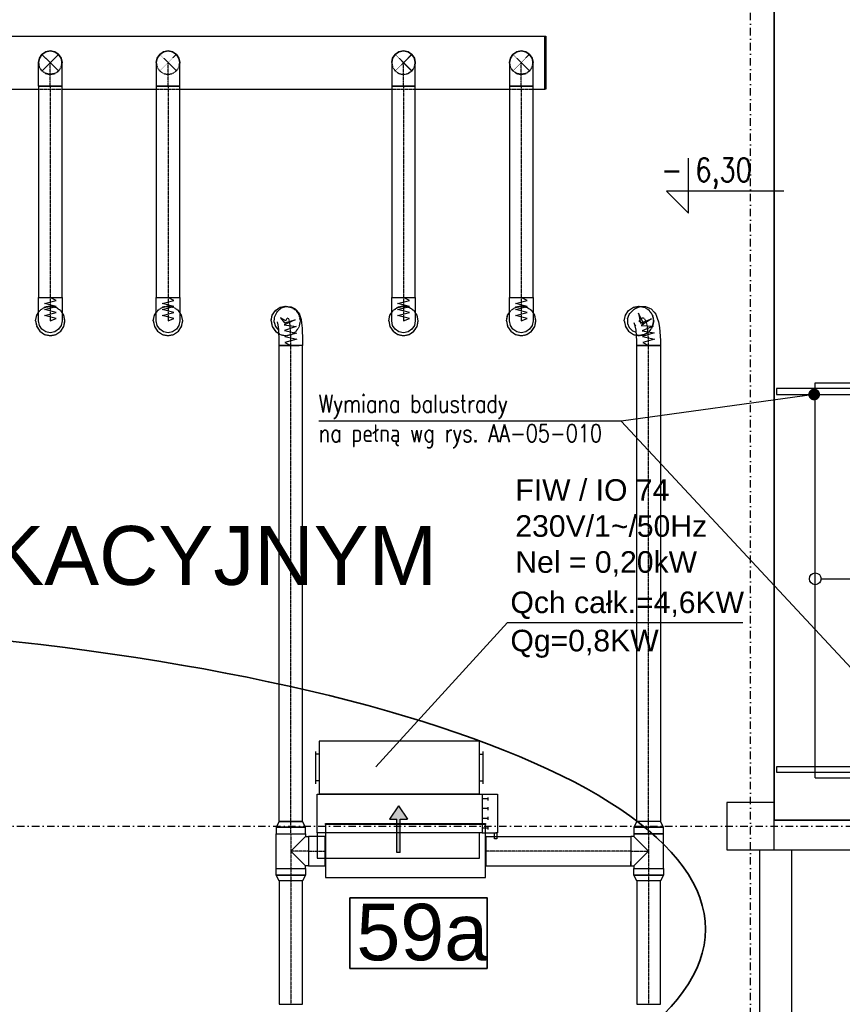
# Model space of a CAD drawing. Header units: centimetres. Extents: x -10729 to 144862, y -4437 to 43656.
# Tile 102 of 148: x 8039 to 8738, y 12559 to 13395. Entities that reach past the tile are written whole.
import ezdxf

# ---------------------------------------------------------------- set-up
doc = ezdxf.new("R2010")
doc.units = ezdxf.units.CM
doc.header["$LTSCALE"] = 0.1
for name, pattern in [('CADVENT_CENTERLINE', [9.9, 7.4, -1, 0.5, -1]), ('CADVENT_HIDDEN', [0.8, 0.25, -0.55]), ('Osie rzutów$0$DASHDOT2', [12.7, 6.35, -3.175, 0, -3.175])]:
    doc.linetypes.add(name, pattern=pattern)
doc.layers.get('0').update_dxf_attribs({"color": 8})
for name, color, linetype, lineweight in [('AU opis', 7, 'Continuous', 35), ('AU Strefa obsługiwana', 90, 'Continuous', 35), ('bgde_urządzenia', 3, 'Continuous', 30)]:
    doc.layers.add(name, color=color, linetype=linetype, lineweight=lineweight)
for name, color, linetype in [('bgde-nawiewCEN', 7, 'Continuous'), ('bgde-nawiewDETAILS', 1, 'Continuous'), ('bgde-nawiewEXP', 1, 'Continuous'), ('bgde-nawiewHIDDEN', 1, 'Continuous'), ('bgde_opis urządzen', 6, 'Continuous'), ('Kondygnacja  -0_5$0$ARCH_INFO_KOTY_WYSOKOŚCIOWE_IST', 8, 'Continuous'), ('Kondygnacja  -0_5$0$ARCH_INFO_OPISY', 8, 'Continuous'), ('Kondygnacja  -0_5$0$ARCH_INFO_SCHODY_IST', 8, 'Continuous'), ('Kondygnacja  -0_5$0$ARCH_MUROWANE_IST', 8, 'Continuous'), ('Kondygnacja  -0_5$0$ARCH_SCHODY_IST', 8, 'Continuous'), ('Kondygnacja  -0_5$0$ARCH_ŻELBET_IST', 8, 'Continuous'), ('Osie rzutów$0$ARCH_INFO_OSIE_IST', 8, 'Osie rzutów$0$DASHDOT2'), ('Osie rzutów$0$ARCH_INFO_OSIE_OPISY_IST', 8, 'Continuous'), ('Pomieszczenia -05$0$ARCH_INFO_OPISY', 8, 'Continuous')]:
    doc.layers.add(name, color=color, linetype=linetype)
doc.layers.add('Kondygnacja  -0_5$0$ARCH_POMOCNICZE', color=8, linetype='Continuous', plot=False)
doc.layers.add('OBRYSY POWIERZCHNI', color=8, linetype='Continuous', plot=False)
doc.styles.add('Arial', font='ARIAL.TTF')
doc.styles.add('Kondygnacja  -0_5$0$ROMANS-50-CM', font='romans.shx', dxfattribs={"width": 0.8, "height": 10})
doc.styles.add('Kondygnacja  -0_5$0$Standard', font='txt')
doc.styles.add('Pomieszczenia -05$0$Arial', font='ARIAL.TTF')
doc.dimstyles.new('Kondygnacja  -0_5$0$ISO-25', dxfattribs={"dimtxt": 2.5, "dimasz": 2.5, "dimexe": 1.25, "dimexo": 0.625, "dimtad": 1, "dimtxsty": 'Kondygnacja  -0_5$0$Standard', "dimcen": 2.5, "dimadec": 0, "dimazin": 0, "dimtfac": 1, "dimtmove": 0, "dimatfit": 3, "dimfxl": 0, "dimarcsym": 0})

# ---------------------------------------------------------------- blocks, each defined once
blk = doc.blocks.new('Osie rzutów')
at = {"layer": 'Osie rzutów$0$ARCH_INFO_OSIE_IST', "ltscale": 10}
for p, q in [((8660, 12255), (8660, 14290.38)), ((7947.38, 12710), (13655, 12710))]:
    blk.add_line(p, q, dxfattribs=at)
blk = doc.blocks.new('Pomieszczenia -05_1')
at = {"layer": 'Pomieszczenia -05$0$ARCH_INFO_OPISY', "insert": (7611.94, 12932.47), "char_height": 50, "width": 1987.3357, "attachment_point": 5, "style": 'Pomieszczenia -05$0$Arial'}
blk.add_mtext('PUSTKA NAD ŁĄCZNIKIEM KOMUNIKACYJNYM', dxfattribs=at)
blk = doc.blocks.new('Kondygnacja  -0_5$0$_Dot')
at = {"color": 0, "linetype": 'ByBlock', "lineweight": -2}
blk.add_line((-0.5, 0), (-1, 0), dxfattribs=at)
at = {"color": 0, "linetype": 'ByBlock', "const_width": 0.5}
blk.add_lwpolyline([(-0.25, 0, 1), (0.25, 0, 1)], format="xyb", close=True, dxfattribs=at)
blk = doc.blocks.new('Kondygnacja  -0_5$0$A$C00C90F23')
at = {"layer": 'Kondygnacja  -0_5$0$ARCH_MUROWANE_IST', "ltscale": 4}
for points in [[(9240, 12715), (8680, 12715)], [(9530, 12715), (9280, 12715)]]:
    blk.add_lwpolyline(points, dxfattribs=at)

msp = doc.modelspace()

# ---------------------------------------------------------------- hatches: boundary and pattern name
at = {"layer": 'bgde_urządzenia'}
h = msp.add_hatch(color=256, dxfattribs=at)
h.paths.add_polyline_path([(8362.516, 12704.255), (8359.516, 12704.255), (8359.516, 12715.921), (8353.326, 12715.921), (8361.016, 12727.349), (8368.706, 12715.921), (8362.516, 12715.921)])
h.paths.add_polyline_path([(8362.516, 12687.588), (8359.516, 12687.588), (8359.516, 12704.255), (8362.516, 12704.255)])

# ---------------------------------------------------------------- linework, layer by layer
at = {"layer": 'AU opis'}
msp.add_lwpolyline([(8319.868, 12649.289), (8436.256, 12649.289), (8436.256, 12589.281), (8319.868, 12589.281)], close=True, dxfattribs=at)
at = {"layer": 'AU Strefa obsługiwana', "extrusion": (0, 0, -1)}
msp.add_ellipse((7697.56, 12622.513), major_axis=(924.173, 0), ratio=0.2837794, dxfattribs=at)
at = {"layer": 'bgde-nawiewCEN', "linetype": 'CADVENT_CENTERLINE', "ltscale": 0.06}
for p, q in [((8065.312, 13338.207), (8065.312, 13358.207)), ((8165.312, 13338.207), (8165.312, 13358.207)), ((8365.312, 13338.207), (8365.312, 13358.207)), ((8465.312, 13338.207), (8465.312, 13358.207)), ((8065.312, 13338.207), (8065.312, 13158.957)), ((8165.312, 13338.207), (8165.312, 13158.957)), ((8365.312, 13338.207), (8365.312, 13158.957)), ((8465.312, 13338.207), (8465.312, 13158.957)), ((8065.312, 13158.957, 35.982), (8065.312, 13156.471, 35.982)), ((8165.312, 13158.957, 35.982), (8165.312, 13156.471, 35.982)), ((8365.312, 13158.957, 35.982), (8365.312, 13156.471, 35.982)), ((8465.312, 13158.957, 35.982), (8465.312, 13156.471, 35.982)), ((8065.312, 13156.471, 35.982), (8065.312, 13149.912, 35.982)), ((8065.312, 13149.912, 35.982), (8065.312, 13146.651, 35.982)), ((8165.312, 13156.471, 35.982), (8165.312, 13149.912, 35.982)), ((8165.312, 13149.912, 35.982), (8165.312, 13146.651, 35.982)), ((8365.312, 13156.471, 35.982), (8365.312, 13149.912, 35.982)), ((8365.312, 13149.912, 35.982), (8365.312, 13146.651, 35.982)), ((8465.312, 13156.471, 35.982), (8465.312, 13149.912, 35.982)), ((8465.312, 13149.912, 35.982), (8465.312, 13146.651, 35.982)), ((8065.312, 13146.651, 35.982), (8065.312, 13144.111, 35.982)), ((8065.312, 13144.111, 35.982), (8065.312, 13142.203, 35.982)), ((8065.312, 13142.203, 35.982), (8065.312, 13140.836, 35.982)), ((8065.312, 13140.836, 35.982), (8065.312, 13139.919, 35.982)), ((8165.312, 13146.651, 35.982), (8165.312, 13144.111, 35.982)), ((8165.312, 13144.111, 35.982), (8165.312, 13142.203, 35.982)), ((8165.312, 13142.203, 35.982), (8165.312, 13140.836, 35.982)), ((8165.312, 13140.836, 35.982), (8165.312, 13139.919, 35.982)), ((8266.107, 13140.605, 35.982), (8265.692, 13139.868, 35.982)), ((8266.621, 13141.174, 35.982), (8266.107, 13140.605, 35.982)), ((8267.194, 13141.308, 35.982), (8266.621, 13141.174, 35.982)), ((8267.786, 13140.738, 35.982), (8267.194, 13141.308, 35.982)), ((8268.359, 13139.198, 35.982), (8267.786, 13140.738, 35.982)), ((8365.312, 13146.651, 35.982), (8365.312, 13144.111, 35.982)), ((8365.312, 13144.111, 35.982), (8365.312, 13142.203, 35.982)), ((8365.312, 13142.203, 35.982), (8365.312, 13140.836, 35.982)), ((8365.312, 13140.836, 35.982), (8365.312, 13139.919, 35.982)), ((8465.312, 13146.651, 35.982), (8465.312, 13144.111, 35.982)), ((8465.312, 13144.111, 35.982), (8465.312, 13142.203, 35.982)), ((8465.312, 13142.203, 35.982), (8465.312, 13140.836, 35.982)), ((8465.312, 13140.836, 35.982), (8465.312, 13139.919, 35.982)), ((8566.806, 13140.634, 35.982), (8566.025, 13139.882, 35.982)), ((8567.771, 13141.219, 35.982), (8566.806, 13140.634, 35.982)), ((8568.847, 13141.368, 35.982), (8567.771, 13141.219, 35.982)), ((8569.959, 13140.81, 35.982), (8568.847, 13141.368, 35.982)), ((8571.035, 13139.277, 35.982), (8569.959, 13140.81, 35.982)), ((8065.312, 13139.919, 35.982), (8065.312, 13139.363, 35.982)), ((8065.312, 13139.363, 35.982), (8065.312, 13139.078, 35.982)), ((8065.312, 13139.078, 35.982), (8065.312, 13138.957, 35.982)), ((8165.312, 13139.919, 35.982), (8165.312, 13139.363, 35.982)), ((8165.312, 13139.363, 35.982), (8165.312, 13139.078, 35.982)), ((8165.312, 13139.078, 35.982), (8165.312, 13138.957, 35.982)), ((8265.692, 13139.868, 35.982), (8265.312, 13138.957, 35.982)), ((8268.872, 13136.421, 35.982), (8268.359, 13139.198, 35.982)), ((8269.288, 13132.138, 35.982), (8268.872, 13136.421, 35.982)), ((8269.668, 13122.037, 35.982), (8269.288, 13132.138, 35.982)), ((8365.312, 13139.919, 35.982), (8365.312, 13139.363, 35.982)), ((8365.312, 13139.363, 35.982), (8365.312, 13139.078, 35.982)), ((8365.312, 13139.078, 35.982), (8365.312, 13138.957, 35.982)), ((8465.312, 13139.919, 35.982), (8465.312, 13139.363, 35.982)), ((8465.312, 13139.363, 35.982), (8465.312, 13139.078, 35.982)), ((8465.312, 13139.078, 35.982), (8465.312, 13138.957, 35.982)), ((8566.025, 13139.882, 35.982), (8565.312, 13138.957, 35.982)), ((8572, 13136.497, 35.982), (8571.035, 13139.277, 35.982)), ((8572.781, 13132.203, 35.982), (8572, 13136.497, 35.982)), ((8573.494, 13122.057, 35.982), (8572.781, 13132.203, 35.982)), ((8269.668, 13117.99, 35.982), (8269.668, 13122.037, 35.982)), ((8269.668, 12713.919, 35.982), (8269.668, 13117.99, 35.982)), ((8573.494, 13117.99, 35.982), (8573.494, 13122.057, 35.982)), ((8573.494, 12713.919, 35.982), (8573.494, 13117.99, 35.982)), ((8269.668, 12703.619, 35.982), (8269.668, 12713.919, 35.982)), ((8573.494, 12703.619, 35.982), (8573.494, 12713.919, 35.982)), ((8269.668, 12703.619, 35.982), (8269.668, 12688.819, 35.982)), ((8573.494, 12703.619, 35.982), (8573.494, 12688.819, 35.982)), ((8269.668, 12688.819, 35.982), (8269.668, 12674.019, 35.982)), ((8284.668, 12688.819, 35.982), (8269.668, 12688.819, 35.982)), ((8284.668, 12688.819, 35.982), (8298.668, 12688.819, 35.982)), ((8299.068, 12688.819, 35.982), (8298.668, 12688.819, 35.982)), ((8435.068, 12688.819, 35.982), (8435.468, 12688.819, 35.982)), ((8558.494, 12688.819, 35.982), (8435.468, 12688.819, 35.982)), ((8558.494, 12688.819, 35.982), (8573.494, 12688.819, 35.982)), ((8573.494, 12688.819, 35.982), (8573.494, 12674.019, 35.982)), ((8269.668, 12674.019, 35.982), (8269.668, 12663.719, 35.982)), ((8573.494, 12674.019, 35.982), (8573.494, 12663.719, 35.982)), ((8269.668, 12663.719, 35.982), (8269.668, 12558.782, 35.982)), ((8573.494, 12663.719, 35.982), (8573.494, 12558.782, 35.982))]:
    msp.add_line(p, q, dxfattribs=at)
at = {"layer": 'bgde-nawiewDETAILS', "linetype": 'CADVENT_HIDDEN'}
for p, q in [((8058.241, 13351.136), (8072.383, 13365.278)), ((8058.241, 13365.278), (8072.383, 13351.136)), ((8158.241, 13351.136), (8172.383, 13365.278)), ((8158.241, 13365.278), (8172.383, 13351.136)), ((8358.241, 13351.136), (8372.383, 13365.278)), ((8358.241, 13365.278), (8372.383, 13351.136)), ((8458.241, 13351.136), (8472.383, 13365.278)), ((8458.241, 13365.278), (8472.383, 13351.136))]:
    msp.add_line(p, q, dxfattribs=at)
at = {"layer": 'bgde-nawiewEXP', "linetype": 'Continuous'}
for points in [[(7145.297, 13335.707), (7145.297, 13380.707), (8486.294, 13380.707), (8486.294, 13335.707), (8485.294, 13335.707)], [(8475.312, 13335.707), (8485.294, 13335.707), (8485.294, 13380.707)], [(8485.294, 13335.707), (8485.294, 13380.707)], [(8055.312, 13338.207), (8075.312, 13338.207), (8075.312, 13358.207), (8075.312, 13358.207), (8074.551, 13362.033), (8072.383, 13365.278), (8069.139, 13367.445), (8065.312, 13368.207), (8061.486, 13367.445), (8058.241, 13365.278), (8058.241, 13365.278), (8058.241, 13365.278), (8056.074, 13362.033), (8056.074, 13362.033), (8055.312, 13358.207), (8056.074, 13362.033), (8058.241, 13365.278), (8061.486, 13367.445), (8065.312, 13368.207), (8069.139, 13367.445), (8072.383, 13365.278), (8074.551, 13362.033), (8075.312, 13358.207), (8074.551, 13362.033), (8072.383, 13365.278), (8069.139, 13367.445), (8065.312, 13368.207), (8061.486, 13367.445)], [(8055.312, 13338.207), (8055.312, 13358.207), (8056.074, 13362.033), (8058.241, 13365.278), (8061.486, 13367.445)], [(8158.241, 13365.278), (8158.241, 13365.278), (8161.486, 13367.445), (8165.312, 13368.207)], [(8158.241, 13365.278), (8161.485, 13367.445), (8165.312, 13368.207), (8165.312, 13368.207)], [(8165.312, 13368.207), (8165.312, 13368.207), (8169.139, 13367.445), (8172.383, 13365.278)], [(8165.312, 13368.207), (8169.139, 13367.445), (8172.383, 13365.278), (8172.383, 13365.278)], [(8455.312, 13358.207), (8456.074, 13362.033), (8458.241, 13365.278), (8461.486, 13367.445), (8465.312, 13368.207), (8469.139, 13367.445), (8472.383, 13365.278), (8474.551, 13362.033), (8475.312, 13358.207)], [(8455.312, 13358.207), (8456.074, 13362.033), (8458.241, 13365.278), (8461.486, 13367.445), (8465.312, 13368.207), (8469.139, 13367.445), (8472.383, 13365.278), (8474.551, 13362.033), (8475.312, 13358.207)], [(8058.241, 13365.278), (8056.074, 13362.033)], [(8155.312, 13358.207), (8156.074, 13362.033), (8158.241, 13365.278), (8158.241, 13365.278)], [(8155.312, 13358.207), (8156.074, 13362.033), (8158.241, 13365.277)], [(8172.383, 13365.278), (8172.383, 13365.278), (8174.551, 13362.033), (8175.312, 13358.207)], [(8172.383, 13365.278), (8174.551, 13362.034), (8175.312, 13358.207), (8175.312, 13358.207)], [(8175.312, 13358.207), (8175.312, 13358.207)], [(7875.312, 13335.707), (8055.312, 13335.707)], [(8075.312, 13335.707), (8155.312, 13335.707)], [(8175.312, 13335.707), (8355.312, 13335.707)], [(8375.312, 13335.707), (8455.312, 13335.707)]]:
    msp.add_lwpolyline(points, dxfattribs=at)
for points in [[(8155.312, 13338.207), (8175.312, 13338.207), (8175.312, 13358.207), (8174.551, 13362.033), (8172.383, 13365.278), (8169.139, 13367.445), (8165.312, 13368.207), (8161.486, 13367.445), (8158.241, 13365.278), (8156.074, 13362.033), (8155.312, 13358.207), (8155.312, 13342.108)], [(8355.312, 13338.207), (8375.312, 13338.207), (8375.312, 13358.207), (8374.551, 13362.033), (8372.383, 13365.278), (8369.139, 13367.445), (8365.312, 13368.207), (8361.486, 13367.445), (8358.241, 13365.278), (8356.074, 13362.033), (8355.312, 13358.207), (8356.074, 13362.033), (8358.241, 13365.278), (8361.486, 13367.445), (8365.312, 13368.207), (8369.139, 13367.445), (8372.383, 13365.278), (8374.551, 13362.033), (8375.312, 13358.207), (8374.551, 13362.033), (8372.383, 13365.278), (8369.139, 13367.445), (8365.312, 13368.207), (8361.486, 13367.445), (8358.241, 13365.278), (8356.074, 13362.033), (8355.312, 13358.207), (8355.312, 13342.108)], [(8455.312, 13338.207), (8475.312, 13338.207), (8475.312, 13358.207), (8474.551, 13362.033), (8472.383, 13365.278), (8469.139, 13367.445), (8465.312, 13368.207), (8461.486, 13367.445), (8458.241, 13365.278), (8456.074, 13362.033), (8455.312, 13358.207), (8455.312, 13342.108)], [(8055.312, 13158.957), (8075.312, 13158.957), (8075.312, 13338.207), (8055.312, 13338.207)], [(8155.312, 13158.957), (8175.312, 13158.957), (8175.312, 13338.207), (8155.312, 13338.207)], [(8355.312, 13158.957), (8375.312, 13158.957), (8375.312, 13338.207), (8355.312, 13338.207)], [(8455.312, 13158.957), (8475.312, 13158.957), (8475.312, 13338.207), (8455.312, 13338.207)]]:
    msp.add_lwpolyline(points, close=True, dxfattribs=at)
at = {"layer": 'bgde-nawiewEXP', "linetype": 'Continuous', "elevation": 35.982}
for points in [[(8055.312, 13149.912), (8055.312, 13158.957), (8075.312, 13158.957), (8075.312, 13138.957), (8074.551, 13135.131), (8072.383, 13131.886), (8069.139, 13129.719), (8065.312, 13128.957), (8061.486, 13129.719), (8058.241, 13131.886), (8056.074, 13135.131), (8055.312, 13138.957), (8055.312, 13146.651)], [(8155.312, 13139.078), (8155.312, 13158.957), (8175.312, 13158.957), (8175.312, 13138.957), (8174.551, 13135.131), (8172.383, 13131.886), (8169.139, 13129.719), (8165.312, 13128.957), (8161.486, 13129.719), (8158.241, 13131.886), (8156.074, 13135.131), (8155.312, 13138.957)], [(8355.312, 13149.912), (8355.312, 13158.957), (8375.312, 13158.957), (8375.312, 13138.957), (8374.551, 13135.131), (8372.383, 13131.886), (8369.139, 13129.719), (8365.312, 13128.957), (8361.486, 13129.719), (8358.241, 13131.886), (8356.074, 13135.131), (8355.312, 13138.957), (8355.312, 13146.651)], [(8455.312, 13140.836), (8455.312, 13158.957), (8475.312, 13158.957), (8475.312, 13138.957), (8474.551, 13135.131), (8472.383, 13131.886), (8469.139, 13129.719), (8465.312, 13128.957), (8461.486, 13129.719), (8458.241, 13131.886), (8456.074, 13135.131), (8455.312, 13138.957), (8455.312, 13139.919)], [(8560.994, 12703.619), (8585.994, 12703.619), (8585.994, 12709.103), (8583.494, 12713.919), (8583.494, 12713.919), (8563.494, 12713.919), (8563.494, 13117.99), (8577.321, 13117.99), (8577.321, 13117.99), (8583.494, 13117.99), (8583.494, 12713.919), (8563.494, 12713.919), (8560.994, 12709.103), (8560.994, 12709.103), (8561.945, 12709.103), (8561.945, 12709.103), (8560.994, 12709.103), (8560.994, 12709.103)], [(8258.119, 12709.103), (8260.829, 12709.103), (8260.829, 12709.103)], [(8260.829, 12709.103), (8264.884, 12709.103), (8264.884, 12709.103)], [(8264.884, 12709.103), (8269.668, 12709.103), (8269.668, 12709.103)], [(8269.668, 12709.103), (8274.451, 12709.103), (8274.451, 12709.103)], [(8274.451, 12709.103), (8278.506, 12709.103), (8278.506, 12709.103)], [(8278.506, 12709.103), (8281.216, 12709.103), (8281.216, 12709.103)], [(8281.216, 12709.103), (8282.168, 12709.103), (8282.168, 12709.103)], [(8299.068, 12666.319), (8435.068, 12666.319), (8435.068, 12711.319), (8299.068, 12711.319), (8299.068, 12712.319), (8435.068, 12712.319), (8435.068, 12711.319), (8299.068, 12711.319)], [(8561.945, 12709.103), (8564.655, 12709.103), (8564.655, 12709.103)], [(8564.655, 12709.103), (8568.71, 12709.103), (8568.71, 12709.103)], [(8568.71, 12709.103), (8573.494, 12709.103), (8573.494, 12709.103)], [(8573.494, 12709.103), (8578.277, 12709.103), (8578.277, 12709.103)], [(8578.277, 12709.103), (8582.333, 12709.103), (8582.333, 12709.103)], [(8582.333, 12709.103), (8585.042, 12709.103), (8585.042, 12709.103)], [(8585.042, 12709.103), (8585.994, 12709.103), (8585.994, 12709.103)], [(8284.668, 12676.319), (8298.668, 12676.319), (8298.668, 12701.319), (8284.668, 12701.319), (8284.668, 12677.27)], [(8558.494, 12676.319), (8560.994, 12676.319), (8560.994, 12674.019), (8585.994, 12674.019), (8585.994, 12703.619), (8560.994, 12703.619), (8560.994, 12701.319), (8558.494, 12701.319), (8558.494, 12677.27)], [(8257.168, 12668.534), (8257.168, 12674.019), (8282.168, 12674.019), (8282.168, 12668.534), (8279.668, 12663.719), (8259.668, 12663.719)], [(8560.994, 12668.534), (8560.994, 12674.019), (8585.994, 12674.019), (8585.994, 12668.534), (8583.494, 12663.719), (8563.494, 12663.719)], [(8257.168, 12668.534), (8258.119, 12668.534), (8258.119, 12668.534)], [(8258.119, 12668.534), (8260.829, 12668.534), (8260.829, 12668.534)], [(8260.829, 12668.534), (8264.884, 12668.534), (8264.884, 12668.534)], [(8264.884, 12668.534), (8269.668, 12668.534), (8269.668, 12668.534)], [(8269.668, 12668.534), (8274.451, 12668.534), (8274.451, 12668.534)], [(8274.451, 12668.534), (8278.506, 12668.534), (8278.506, 12668.534)], [(8278.506, 12668.534), (8281.216, 12668.534), (8281.216, 12668.534)], [(8281.216, 12668.534), (8282.168, 12668.534), (8282.168, 12668.534)], [(8560.994, 12668.534), (8561.945, 12668.534), (8561.945, 12668.534)], [(8561.945, 12668.534), (8564.655, 12668.534), (8564.655, 12668.534)], [(8564.655, 12668.534), (8568.71, 12668.534), (8568.71, 12668.534)], [(8568.71, 12668.534), (8573.494, 12668.534), (8573.494, 12668.534)], [(8573.494, 12668.534), (8578.277, 12668.534), (8578.277, 12668.534)], [(8578.277, 12668.534), (8582.333, 12668.534), (8582.333, 12668.534)], [(8582.333, 12668.534), (8585.042, 12668.534), (8585.042, 12668.534)], [(8585.042, 12668.534), (8585.994, 12668.534), (8585.994, 12668.534)], [(8259.668, 12558.782), (8279.668, 12558.782), (8279.668, 12663.719), (8259.668, 12663.719)], [(8563.494, 12558.782), (8583.494, 12558.782), (8583.494, 12663.719), (8563.494, 12663.719)]]:
    msp.add_lwpolyline(points, close=True, dxfattribs=at)
at = {"layer": 'bgde-nawiewEXP', "elevation": 35.982}
for points in [[(8065.312, 13138.957), (8070.312, 13141.044), (8060.312, 13143.579), (8070.312, 13146.147), (8060.312, 13148.659), (8070.312, 13151.268), (8060.312, 13153.823), (8070.312, 13156.352), (8065.312, 13158.957)], [(8165.312, 13138.957), (8170.312, 13141.044), (8160.312, 13143.579), (8170.312, 13146.147), (8160.312, 13148.659), (8170.312, 13151.268), (8160.312, 13153.823), (8170.312, 13156.352), (8165.312, 13158.957)], [(8365.312, 13138.957), (8370.312, 13141.044), (8360.312, 13143.579), (8370.312, 13146.147), (8360.312, 13148.659), (8370.312, 13151.268), (8360.312, 13153.823), (8370.312, 13156.352), (8365.312, 13158.957)], [(8465.312, 13138.957), (8470.312, 13141.044), (8460.312, 13143.579), (8470.312, 13146.147), (8460.312, 13148.659), (8470.312, 13151.268), (8460.312, 13153.823), (8470.312, 13156.352), (8465.312, 13158.957)], [(8265.312, 13138.957), (8260.959, 13141.54), (8264.132, 13137.424), (8273.317, 13139.97), (8263.93, 13135.66), (8274.142, 13134.21), (8264.359, 13130.869), (8274.48, 13128.697), (8264.572, 13125.794), (8274.626, 13123.409), (8264.657, 13120.733), (8269.668, 13117.99)], [(8565.312, 13138.957), (8569.571, 13136.326), (8565.004, 13145.429), (8566.597, 13137.109), (8575.923, 13140.588), (8567.186, 13135.14), (8577.489, 13134.574), (8567.936, 13130.617), (8578.139, 13128.864), (8568.32, 13125.676), (8578.416, 13123.473), (8568.475, 13120.699), (8573.494, 13117.99)]]:
    msp.add_lwpolyline(points, dxfattribs=at)
at = {"layer": 'bgde-nawiewEXP', "linetype": 'Continuous', "elevation": 35.982}
for points in [[(8252.812, 13138.957), (8253.764, 13143.741), (8256.474, 13147.796), (8260.529, 13150.506), (8265.312, 13151.457), (8270.096, 13150.506), (8271.182, 13149.78)], [(8255.379, 13137.806), (8255.694, 13141.695), (8256.077, 13142.614), (8257.852, 13146.073), (8258.274, 13146.822), (8258.809, 13147.415), (8261.777, 13149.927), (8265.482, 13151.106), (8266.119, 13151.255), (8269.991, 13150.921), (8273.438, 13149.123), (8274.127, 13148.461), (8276.581, 13145.514), (8277.256, 13143.698), (8278.284, 13140.257), (8278.826, 13137.327), (8279.273, 13132.723), (8279.668, 13122.221), (8279.668, 13117.99), (8259.668, 13117.99), (8259.668, 13121.853), (8259.303, 13131.554), (8258.919, 13135.515), (8258.433, 13138.139)], [(8552.812, 13138.957), (8553.764, 13143.741), (8556.474, 13147.796), (8560.529, 13150.506), (8565.312, 13151.457), (8566.821, 13151.157)], [(8555.469, 13140.718), (8556.892, 13144.351), (8557.613, 13145.287), (8560.305, 13148.081), (8561.102, 13148.849), (8562.12, 13149.466), (8565.665, 13150.998), (8566.864, 13151.163), (8570.716, 13151.204), (8574.284, 13149.748), (8575.581, 13149.097), (8578.244, 13146.404), (8579.533, 13144.566), (8580.776, 13141.246), (8581.839, 13138.185), (8582.728, 13133.294), (8583.494, 13122.401), (8583.494, 13117.99), (8582.733, 13117.99), (8582.733, 13117.99), (8573.494, 13117.99), (8573.494, 13117.99), (8563.494, 13117.99), (8563.494, 13121.712), (8562.833, 13131.112), (8562.161, 13134.81), (8561.294, 13137.307)], [(8052.812, 13138.957), (8053.764, 13134.174), (8056.474, 13130.119), (8060.529, 13127.409), (8065.312, 13126.457), (8070.096, 13127.409), (8074.151, 13130.119), (8076.861, 13134.174), (8077.812, 13138.957), (8076.861, 13143.741), (8075.312, 13146.058)], [(8052.812, 13138.957), (8053.764, 13143.741), (8055.312, 13146.058)], [(8152.812, 13138.957), (8153.764, 13134.174), (8156.474, 13130.119), (8160.529, 13127.409), (8165.312, 13126.457), (8170.096, 13127.409), (8174.151, 13130.119), (8176.861, 13134.174), (8177.812, 13138.957), (8176.861, 13143.741), (8175.312, 13146.058)], [(8152.812, 13138.957), (8153.764, 13143.741), (8155.312, 13146.058)], [(8275.879, 13145.21), (8276.861, 13143.741), (8276.972, 13143.183)], [(8352.812, 13138.957), (8353.764, 13134.174), (8356.474, 13130.119), (8360.529, 13127.409), (8365.312, 13126.457), (8370.096, 13127.409), (8374.151, 13130.119), (8376.861, 13134.174), (8377.812, 13138.957), (8376.861, 13143.741), (8375.312, 13146.058)], [(8352.812, 13138.957), (8353.764, 13143.741), (8355.312, 13146.058)], [(8452.812, 13138.957), (8453.764, 13134.174), (8456.474, 13130.119), (8460.529, 13127.409), (8465.312, 13126.457), (8470.096, 13127.409), (8474.151, 13130.119), (8476.861, 13134.174), (8477.812, 13138.957), (8476.861, 13143.741), (8475.312, 13146.058)], [(8452.812, 13138.957), (8453.764, 13143.741), (8455.312, 13146.058)], [(8555.469, 13140.718), (8555.544, 13136.817), (8557.107, 13133.242), (8559.918, 13130.537), (8562.957, 13129.346)], [(8252.812, 13138.957), (8253.764, 13134.174), (8256.474, 13130.119), (8259.431, 13128.142)], [(8255.379, 13137.806), (8256.576, 13134.092), (8259.102, 13131.119), (8259.324, 13131.006)], [(8552.812, 13138.957), (8553.764, 13134.174), (8556.474, 13130.119), (8560.529, 13127.409), (8563.13, 13126.891)], [(8561.675, 13135.216), (8562.231, 13134.423)], [(8259.668, 12713.919), (8279.668, 12713.919), (8279.668, 13117.99), (8273.494, 13117.99)], [(8259.668, 12713.919), (8259.668, 13117.99), (8273.494, 13117.99)], [(8273.494, 13117.99), (8269.668, 13117.99)], [(8273.494, 13117.99), (8276.739, 13117.99)], [(8257.168, 12674.019), (8257.168, 12703.619), (8282.168, 12703.619), (8282.168, 12709.103), (8279.668, 12713.919), (8259.668, 12713.919), (8257.168, 12709.103), (8257.168, 12709.103), (8258.119, 12709.103), (8258.119, 12709.103), (8257.168, 12709.103), (8257.168, 12703.619), (8282.168, 12703.619), (8282.168, 12701.319)], [(8257.168, 12674.019), (8282.168, 12674.019), (8282.168, 12676.319), (8269.668, 12688.819), (8282.168, 12701.319), (8284.668, 12701.319), (8284.668, 12676.319), (8282.168, 12676.319)], [(8298.668, 12676.319), (8298.668, 12701.319), (8299.068, 12701.319)], [(8435.068, 12676.319), (8435.468, 12676.319), (8435.468, 12701.319), (8435.068, 12701.319)], [(8435.468, 12676.319), (8435.468, 12701.319), (8558.494, 12701.319), (8558.494, 12677.27)], [(8560.994, 12676.319), (8573.494, 12688.819), (8560.994, 12701.319)], [(8298.668, 12676.319), (8299.068, 12676.319)], [(8435.468, 12676.319), (8558.494, 12676.319), (8558.494, 12677.27)], [(8558.494, 12677.27), (8558.494, 12679.98)], [(8558.494, 12677.27), (8558.494, 12676.319)]]:
    msp.add_lwpolyline(points, dxfattribs=at)
at = {"layer": 'bgde-nawiewHIDDEN', "linetype": 'CADVENT_HIDDEN'}
for points in [[(8485.294, 13335.707), (8485.294, 13380.707), (8485.294, 13380.707)], [(8069.139, 13348.968), (8072.383, 13351.136), (8074.551, 13354.38), (8075.312, 13358.207), (8074.551, 13362.033), (8072.383, 13365.278), (8069.139, 13367.445)], [(8165.312, 13368.207), (8165.312, 13368.207)], [(8165.312, 13368.207), (8165.312, 13368.207)], [(8169.139, 13367.445), (8172.383, 13365.278), (8174.551, 13362.034), (8175.312, 13358.207), (8174.551, 13354.38), (8172.384, 13351.136), (8169.139, 13348.968)], [(8355.312, 13358.207), (8356.074, 13354.38), (8358.241, 13351.136), (8361.486, 13348.968), (8365.312, 13348.207), (8369.139, 13348.968), (8372.383, 13351.136), (8374.551, 13354.38), (8375.312, 13358.207), (8374.551, 13362.033), (8372.383, 13365.278), (8369.139, 13367.445)], [(8469.139, 13348.968), (8472.383, 13351.136), (8474.551, 13354.38), (8475.312, 13358.207), (8474.551, 13362.033), (8472.383, 13365.278), (8469.139, 13367.445)], [(8055.312, 13358.207), (8056.074, 13354.38), (8058.241, 13351.136), (8058.241, 13351.136), (8058.241, 13351.136), (8058.241, 13351.136), (8058.241, 13351.136)], [(8055.312, 13358.207), (8056.074, 13354.38), (8058.241, 13351.136)], [(8155.312, 13358.206), (8155.312, 13358.207)], [(8155.312, 13358.206), (8156.074, 13354.38), (8158.241, 13351.135), (8161.486, 13348.968), (8165.313, 13348.207), (8169.139, 13348.968), (8172.384, 13351.136), (8174.551, 13354.38), (8175.312, 13358.207)], [(8155.312, 13358.207), (8156.074, 13354.38), (8158.241, 13351.136), (8161.486, 13348.968), (8165.312, 13348.207), (8169.139, 13348.968), (8172.383, 13351.136), (8174.551, 13354.38), (8175.312, 13358.207)], [(8158.241, 13365.277), (8158.241, 13365.278)], [(8158.241, 13365.278), (8158.241, 13365.278)], [(8172.383, 13365.278), (8172.383, 13365.278)], [(8172.383, 13365.278), (8172.383, 13365.278)], [(8175.312, 13358.207), (8175.312, 13358.207)], [(8355.312, 13358.207), (8356.074, 13354.38), (8358.241, 13351.136), (8361.486, 13348.968), (8365.312, 13348.207), (8369.139, 13348.968), (8372.383, 13351.136), (8374.551, 13354.38), (8375.312, 13358.207), (8374.551, 13354.38), (8372.383, 13351.136), (8369.139, 13348.968)], [(8058.241, 13351.136), (8056.074, 13354.38)], [(8055.312, 13335.707), (8075.312, 13335.707)], [(8155.312, 13335.707), (8175.312, 13335.707)], [(8355.312, 13335.707), (8375.312, 13335.707)], [(8455.312, 13335.707), (8475.312, 13335.707)], [(8485.294, 13335.707), (8485.294, 13335.707)]]:
    msp.add_lwpolyline(points, dxfattribs=at)
for points in [[(8058.241, 13365.278), (8058.241, 13365.278)], [(8058.241, 13351.136), (8061.486, 13348.968), (8065.312, 13348.207), (8069.139, 13348.968), (8072.383, 13351.136), (8074.551, 13354.38), (8075.312, 13358.207), (8074.551, 13354.38), (8072.383, 13351.136), (8069.139, 13348.968), (8065.312, 13348.207), (8061.486, 13348.968)], [(8455.312, 13358.207), (8456.074, 13354.38), (8458.241, 13351.136), (8461.486, 13348.968), (8465.312, 13348.207), (8469.139, 13348.968), (8472.383, 13351.136), (8474.551, 13354.38), (8475.312, 13358.207), (8474.551, 13354.38), (8472.383, 13351.136), (8469.139, 13348.968), (8465.312, 13348.207), (8461.486, 13348.968), (8458.241, 13351.136), (8456.074, 13354.38)]]:
    msp.add_lwpolyline(points, close=True, dxfattribs=at)
at = {"layer": 'bgde-nawiewHIDDEN', "linetype": 'CADVENT_HIDDEN', "elevation": 35.982}
for points in [[(8052.812, 13138.957), (8053.764, 13134.174), (8056.474, 13130.119), (8060.529, 13127.409), (8065.312, 13126.457), (8070.096, 13127.409), (8074.151, 13130.119), (8076.861, 13134.174), (8077.812, 13138.957), (8076.861, 13143.741), (8074.151, 13147.796), (8070.096, 13150.506), (8065.312, 13151.457), (8060.529, 13150.506), (8056.474, 13147.796), (8055.312, 13146.058)], [(8052.812, 13138.957), (8053.764, 13143.741), (8056.474, 13147.796), (8060.529, 13150.506), (8065.312, 13151.457), (8070.096, 13150.506), (8074.151, 13147.796), (8075.312, 13146.058)], [(8152.812, 13138.957), (8153.764, 13134.174), (8156.474, 13130.119), (8160.529, 13127.409), (8165.312, 13126.457), (8170.096, 13127.409), (8174.151, 13130.119), (8176.861, 13134.174), (8177.812, 13138.957), (8176.861, 13143.741), (8174.151, 13147.796), (8170.096, 13150.506), (8165.312, 13151.457), (8160.529, 13150.506), (8156.474, 13147.796), (8155.312, 13146.058)], [(8152.812, 13138.957), (8153.764, 13143.741), (8156.474, 13147.796), (8160.529, 13150.506), (8165.312, 13151.457), (8170.096, 13150.506), (8174.151, 13147.796), (8175.312, 13146.058)], [(8252.812, 13138.957), (8253.764, 13143.741), (8256.474, 13147.796), (8260.529, 13150.506), (8265.312, 13151.457), (8270.096, 13150.506), (8274.151, 13147.796), (8271.182, 13149.78)], [(8352.812, 13138.957), (8353.764, 13134.174), (8356.474, 13130.119), (8360.529, 13127.409), (8365.312, 13126.457), (8370.096, 13127.409), (8374.151, 13130.119), (8376.861, 13134.174), (8377.812, 13138.957), (8376.861, 13143.741), (8374.151, 13147.796), (8370.096, 13150.506), (8365.312, 13151.457), (8360.529, 13150.506), (8356.474, 13147.796), (8355.312, 13146.058)], [(8352.812, 13138.957), (8353.764, 13143.741), (8356.474, 13147.796), (8360.529, 13150.506), (8365.312, 13151.457), (8370.096, 13150.506), (8374.151, 13147.796), (8375.312, 13146.058)], [(8452.812, 13138.957), (8453.764, 13134.174), (8456.474, 13130.119), (8460.529, 13127.409), (8465.312, 13126.457), (8470.096, 13127.409), (8474.151, 13130.119), (8476.861, 13134.174), (8477.812, 13138.957), (8476.861, 13143.741), (8474.151, 13147.796), (8470.096, 13150.506), (8465.312, 13151.457), (8460.529, 13150.506), (8456.474, 13147.796), (8455.312, 13146.058)], [(8452.812, 13138.957), (8453.764, 13143.741), (8456.474, 13147.796), (8460.529, 13150.506), (8465.312, 13151.457), (8470.096, 13150.506), (8474.151, 13147.796), (8475.312, 13146.058)], [(8552.812, 13138.957), (8553.764, 13143.741), (8556.474, 13147.796), (8560.529, 13150.506), (8565.312, 13151.457), (8570.096, 13150.506), (8566.821, 13151.157)], [(8260.529, 13127.409), (8265.312, 13126.457), (8270.096, 13127.409), (8274.151, 13130.119), (8276.861, 13134.174), (8277.812, 13138.957), (8276.861, 13143.741), (8274.151, 13147.796), (8275.879, 13145.21)], [(8260.529, 13127.409), (8265.312, 13126.457), (8270.096, 13127.409), (8274.151, 13130.119), (8276.861, 13134.174), (8277.812, 13138.957), (8276.972, 13143.183)], [(8252.812, 13138.957), (8253.764, 13134.174), (8256.474, 13130.119), (8260.529, 13127.409), (8259.431, 13128.142)], [(8552.812, 13138.957), (8553.764, 13134.174), (8556.474, 13130.119), (8560.529, 13127.409), (8565.312, 13126.457), (8563.13, 13126.891)], [(8299.068, 12676.319), (8299.068, 12701.319)], [(8435.068, 12676.319), (8435.068, 12701.319)]]:
    msp.add_lwpolyline(points, dxfattribs=at)
msp.add_lwpolyline([(8565.312, 13126.457), (8570.096, 13127.409), (8574.151, 13130.119), (8576.861, 13134.174), (8577.812, 13138.957), (8576.861, 13143.741), (8574.151, 13147.796), (8570.096, 13150.506), (8574.151, 13147.796), (8576.861, 13143.741), (8577.812, 13138.957), (8576.861, 13134.174), (8574.151, 13130.119), (8570.096, 13127.409)], close=True, dxfattribs=at)
at = {"layer": 'bgde_opis urządzen'}
for q in [(8341.771, 12760.47), (8653.617, 12882.938)]:
    msp.add_line((8453.729, 12882.938), q, dxfattribs=at)
at = {"layer": 'bgde_urządzenia'}
for p, q in [((8293.616, 12782.255, 94.5), (8293.616, 12737.255, 94.5)), ((8429.616, 12782.255, 94.5), (8293.616, 12782.255, 94.5)), ((8429.616, 12782.255, 94.5), (8429.616, 12737.255, 94.5)), ((8290.616, 12773.505, 94.5), (8290.616, 12746.005, 94.5)), ((8432.616, 12773.505, 94.5), (8432.616, 12746.005, 94.5)), ((8293.616, 12771.005, 94.5), (8290.616, 12771.005, 94.5)), ((8429.616, 12771.005, 94.5), (8432.616, 12771.005, 94.5)), ((8293.616, 12748.505, 94.5), (8290.616, 12748.505, 94.5)), ((8429.616, 12748.505, 94.5), (8432.616, 12748.505, 94.5)), ((8292.116, 12704.255, 94.5), (8292.116, 12737.255, 94.5)), ((8292.116, 12737.255, 94.5), (8432.116, 12737.255, 94.5)), ((8429.616, 12737.255, 94.5), (8293.616, 12737.255, 94.5)), ((8432.116, 12737.255, 94.5), (8432.116, 12704.255, 94.5)), ((8432.116, 12737.255, 94.5), (8445.116, 12737.255, 94.5)), ((8437.316, 12733.13, 94.5), (8432.116, 12733.13, 94.5)), ((8437.316, 12731.88, 94.5), (8437.316, 12734.38, 94.5)), ((8445.116, 12737.255, 94.5), (8445.116, 12704.255, 94.5)), ((8361.016, 12727.349, 94.5), (8353.326, 12715.921, 94.5)), ((8361.016, 12727.349, 94.5), (8368.706, 12715.921, 94.5)), ((8437.316, 12724.88, 94.5), (8432.116, 12724.88, 94.5)), ((8437.316, 12723.63, 94.5), (8437.316, 12726.13, 94.5)), ((8353.326, 12715.921, 94.5), (8359.516, 12715.921, 94.5)), ((8359.516, 12687.588, 94.5), (8359.516, 12715.921, 94.5)), ((8362.516, 12687.588, 94.5), (8362.516, 12715.921, 94.5)), ((8362.516, 12715.921, 94.5), (8368.706, 12715.921, 94.5)), ((8437.316, 12716.63, 94.5), (8432.116, 12716.63, 94.5)), ((8437.316, 12715.38, 94.5), (8437.316, 12717.88, 94.5)), ((8437.316, 12708.38, 94.5), (8432.116, 12708.38, 94.5)), ((8437.316, 12707.13, 94.5), (8437.316, 12709.63, 94.5)), ((8429.916, 12704.255, 94.5), (8292.116, 12704.255, 94.5)), ((8292.116, 12704.255, 94.5), (8292.116, 12682.755, 94.5)), ((8429.916, 12682.755, 94.5), (8429.916, 12704.255, 94.5)), ((8432.116, 12704.255, 94.5), (8429.916, 12704.255, 94.5)), ((8432.116, 12704.255, 94.5), (8445.116, 12704.255, 94.5)), ((8442.616, 12699.255, 94.5), (8442.616, 12704.255, 94.5)), ((8444.616, 12699.255, 94.5), (8442.616, 12699.255, 94.5)), ((8445.116, 12704.255, 94.5), (8443.616, 12704.255, 94.5)), ((8444.616, 12704.255, 94.5), (8444.616, 12699.255, 94.5)), ((8292.116, 12682.755, 94.5), (8429.916, 12682.755, 94.5)), ((8362.516, 12687.588, 94.5), (8359.516, 12687.588, 94.5))]:
    msp.add_line(p, q, dxfattribs=at)
at = {"layer": 'Kondygnacja  -0_5$0$ARCH_INFO_KOTY_WYSOKOŚCIOWE_IST'}
msp.add_lwpolyline([(8688.27, 13249.141), (8588.552, 13249.141), (8607.302, 13230.391), (8607.302, 13277.234)], dxfattribs=at)
at = {"layer": 'Kondygnacja  -0_5$0$ARCH_INFO_SCHODY_IST'}
msp.add_lwpolyline([(8720, 12920), (9045, 12920), (9011.068, 12955.214)], dxfattribs=at)
msp.add_circle((8715, 12920), 5, dxfattribs=at)
at = {"layer": 'Kondygnacja  -0_5$0$ARCH_MUROWANE_IST', "ltscale": 4}
for p, q in [((8668, 12334), (8668, 12690)), ((8680, 12690), (9595, 12690)), ((8695, 12440.013), (8695, 12690))]:
    msp.add_line(p, q, dxfattribs=at)
at = {"layer": 'Kondygnacja  -0_5$0$ARCH_SCHODY_IST'}
for p, q in [((8715, 13086.5), (9495, 13086.5)), ((8715, 12751), (8715, 13086.5)), ((8715, 12751), (9495, 12751))]:
    msp.add_line(p, q, dxfattribs=at)
for points in [[(8805.55, 13081.5), (8682, 13081.5), (8682, 13076.5), (8807.397, 13076.5)], [(8946, 12760.5), (8682, 12760.5), (8682, 12756), (8946, 12756)]]:
    msp.add_lwpolyline(points, dxfattribs=at)
at = {"layer": 'Kondygnacja  -0_5$0$ARCH_ŻELBET_IST', "ltscale": 4}
msp.add_lwpolyline([(8640, 12690), (8680, 12690), (8680, 12730), (8640, 12730)], close=True, dxfattribs=at)
msp.add_lwpolyline([(8640, 12690), (8680, 12690), (8680, 12730), (8640, 12730)], close=True, dxfattribs=at)
at = {"layer": 'OBRYSY POWIERZCHNI'}
for points in [[(8940, 13519), (8715, 13519), (8715, 13445), (8680, 13445), (8680, 12730), (8680, 12715), (9240, 12715)], [(8680, 12730), (8680, 13445)], [(8695, 12690), (9072, 12690), (9072, 12445), (9184, 12445), (9184, 12212.5), (8757, 12212.5), (8757, 12240.5), (8722, 12240.5), (8722, 12372), (8695, 12372), (8695, 12690)]]:
    msp.add_lwpolyline(points, dxfattribs=at)

# ---------------------------------------------------------------- block references
msp.add_blockref('Pomieszczenia -05_1', (0, 0))
at = {"layer": 'Kondygnacja  -0_5$0$ARCH_POMOCNICZE'}
msp.add_blockref('Kondygnacja  -0_5$0$A$C00C90F23', (0, 0), dxfattribs=at)
at = {"layer": 'Osie rzutów$0$ARCH_INFO_OSIE_OPISY_IST'}
msp.add_blockref('Osie rzutów', (0, 0), dxfattribs=at)

# ---------------------------------------------------------------- texts
at = {"layer": 'AU opis', "insert": (8325.319, 12644.108), "char_height": 48, "width": 72.77772, "attachment_point": 1, "style": 'Arial'}
msp.add_mtext('59a', dxfattribs=at)
at = {"layer": 'bgde_opis urządzen', "char_height": 18.326, "width": 421.7149, "attachment_point": 1, "style": 'Arial'}
for s, insert in [('FIW / IO 74\\P230V/1~/50Hz\\PNel = 0,20kW', (8460.279, 13004.568, 2308.732)), ('Qch całk.=4,6KW', (8456.117, 12909.22, 1120.623)), ('Qg=0,8KW', (8456.117, 12876.741, 1120.623))]:
    msp.add_mtext(s, dxfattribs=dict(at, insert=insert))
at = {"layer": 'Kondygnacja  -0_5$0$ARCH_INFO_KOTY_WYSOKOŚCIOWE_IST', "insert": (8584.381, 13264.104), "char_height": 20, "width": 97.61893, "attachment_point": 4, "line_spacing_factor": 0.9, "style": 'Kondygnacja  -0_5$0$ROMANS-50-CM'}
msp.add_mtext('- 6,30', dxfattribs=at)
at = {"layer": 'Kondygnacja  -0_5$0$ARCH_INFO_OPISY', "insert": (8293.349, 13076.158), "char_height": 15, "width": 277.57342, "attachment_point": 1, "style": 'Kondygnacja  -0_5$0$ROMANS-50-CM'}
msp.add_mtext('Wymiana balustrady\\Pna pełną wg rys. AA-05-010', dxfattribs=at)

# ---------------------------------------------------------------- leaders
at = {"layer": 'Kondygnacja  -0_5$0$ARCH_INFO_OPISY'}
for points in [[(8714.101, 13076.5), (8550.044, 13053.835), (8293.349, 13053.835)], [(8827.229, 12756.407), (8550.044, 13053.835), (8293.349, 13053.835)]]:
    msp.add_leader(points, dimstyle='Kondygnacja  -0_5$0$ISO-25', override={"dimscale": 5, "dimasz": 2, "dimtad": 0, "dimldrblk": 'Kondygnacja  -0_5$0$_Dot'}, dxfattribs=at)

doc.saveas('drawing.dxf')
